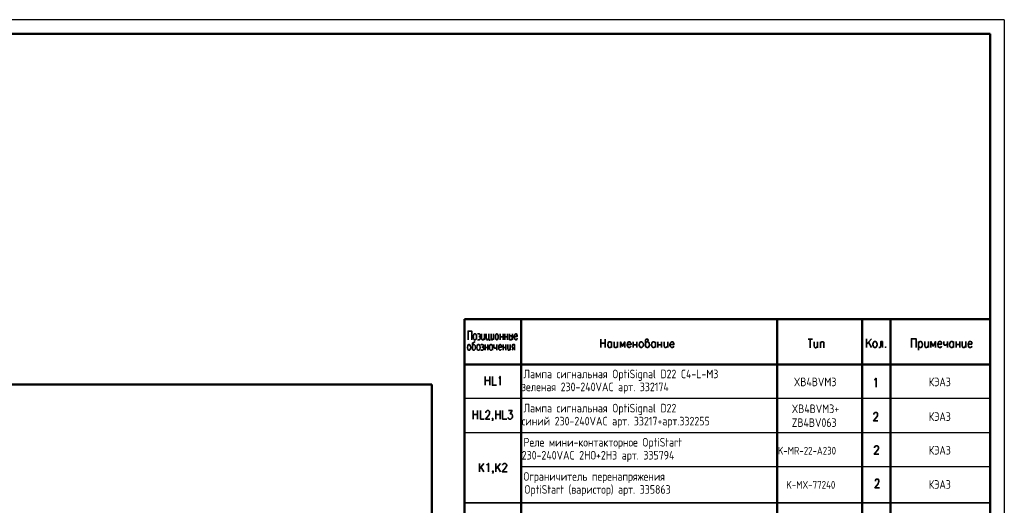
# Model space of a CAD drawing. Extents: x -832 to 0, y 8 to 596.
# Tile 18 of 18: x -344 to 0, y 426 to 596. Entities that reach past the tile are written whole.
import ezdxf

# ---------------------------------------------------------------- set-up
doc = ezdxf.new("R2010")
doc.units = 0
doc.layers.get('0').update_dxf_attribs({"lineweight": 25})
doc.layers.add('Text', color=3, linetype='Continuous')
doc.styles.add('Style1', font='romans.shx', dxfattribs={"width": 0.8})

msp = doc.modelspace()

# ---------------------------------------------------------------- linework, layer by layer
at = {"color": 0, "lineweight": 25}
msp.add_line((0, 595.55), (0, 7.87), dxfattribs=at)
at = {"color": 0, "lineweight": 25, "flags": 128}
for points in [[(0, 595.55), (-831.93, 595.55)], [(-4.91, 463.13), (-188.55, 463.13)], [(-4.91, 451.19), (-188.55, 451.19)], [(-5.42, 439.26), (-168.74, 439.26)], [(-4.91, 426.68), (-188.55, 426.68), (-4.91, 426.68), (-188.55, 426.68), (-4.91, 426.68)]]:
    msp.add_lwpolyline(points, dxfattribs=at)
at = {"color": 0, "lineweight": 50, "flags": 128}
for points in [[(-4.91, 590.63), (-812.12, 590.63)], [(-4.91, 590.63), (-4.91, 12.78)], [(-4.91, 559.22), (-4.91, 216.75)], [(-188.55, 490.94), (-188.55, 145.25)], [(-4.91, 490.94), (-188.55, 490.94)], [(-168.74, 490.94), (-168.74, 475.07)], [(-79.33, 490.94), (-79.33, 475.07)], [(-49.61, 490.94), (-49.61, 475.07)], [(-39.71, 490.94), (-39.71, 475.07)], [(-168.74, 487.01), (-168.74, 145.25)], [(-79.33, 487.01), (-79.33, 145.25)], [(-49.61, 487.01), (-49.61, 145.25)], [(-39.71, 487.01), (-39.71, 145.25)], [(-4.91, 486.25), (-4.91, 145.25)], [(-4.91, 475.07), (-188.55, 475.07)], [(-4.91, 475.07), (-188.55, 475.07), (-4.91, 475.07), (-188.55, 475.07)], [(-350.1, 468.04), (-199.98, 468.04)], [(-199.98, 468.04), (-199.98, 339.68)]]:
    msp.add_lwpolyline(points, dxfattribs=at)
at = {"color": 0, "lineweight": 35, "flags": 128}
for points in [[(-187.28, 483.71), (-187.28, 486.75), (-186.01, 486.75), (-186.01, 483.71)], [(-185, 485.74), (-184.74, 485.74), (-184.62, 485.61), (-184.36, 485.23), (-184.36, 484.85), (-184.36, 484.59), (-184.36, 484.21), (-184.62, 483.83), (-184.74, 483.71), (-185, 483.71), (-185.25, 483.83), (-185.38, 484.21), (-185.5, 484.59), (-185.5, 484.85), (-185.38, 485.23), (-185.25, 485.61), (-185, 485.74)], [(-183.98, 485.61), (-183.73, 485.74), (-183.47, 485.74), (-183.22, 485.61), (-183.09, 485.23), (-183.22, 484.98), (-183.35, 484.85), (-183.6, 484.85)], [(-182.58, 485.74), (-182.58, 484.34), (-182.46, 483.83), (-182.33, 483.71), (-182.08, 483.71), (-181.82, 483.83), (-181.57, 484.34)], [(-181.57, 485.74), (-181.57, 483.71)], [(-180.93, 485.74), (-180.93, 484.34), (-180.81, 483.83), (-180.68, 483.71), (-180.42, 483.71), (-180.3, 483.83), (-180.04, 484.34)], [(-180.04, 485.74), (-180.04, 483.71), (-179.79, 483.71), (-179.79, 483.32)], [(-179.28, 485.74), (-179.28, 484.34), (-179.28, 483.83), (-179.03, 483.71), (-178.77, 483.71), (-178.65, 483.83), (-178.39, 484.34)], [(-178.39, 485.74), (-178.39, 483.71)], [(-177.38, 485.74), (-177.12, 485.74), (-177, 485.61), (-176.74, 485.23), (-176.74, 484.85), (-176.74, 484.59), (-176.74, 484.21), (-177, 483.83), (-177.12, 483.71), (-177.38, 483.71), (-177.5, 483.83), (-177.76, 484.21), (-177.76, 484.59), (-177.76, 484.85), (-177.76, 485.23), (-177.5, 485.61), (-177.38, 485.74)], [(-176.11, 485.74), (-176.11, 483.71)], [(-175.09, 485.74), (-175.09, 483.71)], [(-174.46, 485.74), (-174.46, 483.71)], [(-173.57, 485.74), (-173.57, 483.71)], [(-172.8, 485.74), (-172.8, 483.71)], [(-172.8, 484.85), (-172.8, 484.98), (-172.55, 485.1), (-172.3, 485.1), (-172.04, 484.98), (-172.04, 484.85), (-171.92, 484.59), (-171.92, 484.34), (-172.04, 483.96), (-172.04, 483.83), (-172.3, 483.71), (-172.55, 483.71), (-172.8, 483.83), (-172.8, 483.96)], [(-171.79, 485.74), (-171.79, 483.71)], [(-171.15, 484.85), (-170.14, 484.85), (-170.14, 485.1), (-170.26, 485.48), (-170.26, 485.61), (-170.52, 485.74), (-170.77, 485.74), (-170.9, 485.61), (-171.03, 485.23), (-171.15, 484.85), (-171.15, 484.59), (-171.03, 484.21), (-170.9, 483.83), (-170.77, 483.71), (-170.52, 483.71), (-170.26, 483.83), (-170.14, 484.21)], [(-187.03, 482.05), (-186.77, 482.05), (-186.65, 481.93), (-186.52, 481.55), (-186.39, 481.17), (-186.39, 480.91), (-186.52, 480.4), (-186.65, 480.15), (-186.77, 480.02), (-187.03, 480.02), (-187.28, 480.15), (-187.41, 480.4), (-187.54, 480.91), (-187.54, 481.17), (-187.41, 481.55), (-187.28, 481.93), (-187.03, 482.05)], [(-184.87, 483.07), (-185.12, 482.82), (-185.5, 482.69), (-185.76, 482.56), (-185.76, 482.31), (-185.76, 480.66), (-185.76, 480.28), (-185.63, 480.15), (-185.38, 480.02), (-185.12, 480.02), (-185, 480.15), (-184.87, 480.4), (-184.74, 480.91), (-184.74, 481.17), (-184.87, 481.55), (-184.87, 481.67), (-185, 481.93), (-185.12, 482.05), (-185.38, 482.05), (-185.63, 481.93), (-185.76, 481.55)], [(-183.85, 482.05), (-183.6, 482.05), (-183.35, 481.93), (-183.22, 481.55), (-183.09, 481.17), (-183.09, 480.91), (-183.22, 480.4), (-183.35, 480.15), (-183.6, 480.02), (-183.85, 480.02), (-183.98, 480.15), (-184.11, 480.4), (-184.23, 480.91), (-184.23, 481.17), (-184.11, 481.55), (-183.98, 481.93), (-183.85, 482.05)], [(-183.35, 484.85), (-183.22, 484.72), (-183.09, 484.59), (-183.09, 484.34), (-183.09, 483.96), (-183.22, 483.83), (-183.35, 483.71), (-183.73, 483.71), (-183.98, 483.83)], [(-182.84, 481.93), (-182.58, 482.05), (-182.33, 482.05), (-182.08, 481.93), (-181.95, 481.55), (-182.08, 481.29), (-182.2, 481.17), (-182.46, 481.17)], [(-181.31, 482.05), (-181.31, 480.02)], [(-180.42, 482.05), (-180.42, 480.02)], [(-178.77, 480.4), (-179.03, 480.15), (-179.15, 480.02), (-179.41, 480.02), (-179.54, 480.15), (-179.66, 480.28), (-179.79, 480.4), (-179.79, 480.91), (-179.79, 481.17), (-179.79, 481.55), (-179.54, 481.93), (-179.41, 482.05), (-179.15, 482.05), (-179.03, 481.93), (-178.77, 481.55)], [(-178.77, 482.05), (-178.77, 480.02)], [(-178.27, 482.05), (-178.27, 481.29), (-178.14, 480.91), (-178.01, 480.78), (-177.76, 480.78), (-177.5, 480.91), (-177.25, 481.29)], [(-177.25, 482.05), (-177.25, 480.02)], [(-176.61, 481.17), (-175.6, 481.17), (-175.6, 481.42), (-175.73, 481.67), (-175.85, 481.93), (-175.98, 482.05), (-176.23, 482.05), (-176.36, 481.93), (-176.61, 481.55), (-176.61, 481.17), (-176.61, 480.91), (-176.61, 480.4), (-176.36, 480.15), (-176.23, 480.02), (-175.98, 480.02), (-175.85, 480.15), (-175.6, 480.4)], [(-176.11, 484.72), (-175.09, 484.72)], [(-175.09, 482.05), (-175.09, 480.02)], [(-174.46, 484.72), (-173.57, 484.72)], [(-174.07, 482.05), (-174.07, 480.02)], [(-173.44, 482.05), (-173.44, 480.66), (-173.31, 480.15), (-173.19, 480.02), (-172.93, 480.02), (-172.8, 480.15), (-172.55, 480.66)], [(-172.55, 482.05), (-172.55, 480.02)], [(-171.03, 480.02), (-171.03, 482.05), (-171.53, 482.05), (-171.79, 481.93), (-171.79, 481.67), (-171.92, 481.42), (-171.92, 481.29), (-171.79, 481.04), (-171.79, 480.91), (-171.53, 480.78), (-171.03, 480.78)], [(-140.93, 483.96), (-140.93, 481.04)], [(-140.93, 482.56), (-139.4, 482.56)], [(-139.4, 481.04), (-139.4, 483.96)], [(-137.24, 481.42), (-137.37, 481.17), (-137.63, 481.04), (-138.01, 481.04), (-138.26, 481.17), (-138.39, 481.29), (-138.39, 481.42), (-138.51, 481.8), (-138.51, 482.05), (-138.39, 482.56), (-138.26, 482.82), (-138.01, 482.94), (-137.63, 482.94), (-137.37, 482.82), (-137.24, 482.56)], [(-137.24, 482.94), (-137.24, 481.04)], [(-136.23, 482.94), (-136.23, 481.55), (-136.23, 481.17), (-135.97, 481.04), (-135.59, 481.04), (-135.34, 481.17), (-135.09, 481.55)], [(-135.09, 482.94), (-135.09, 481.04)], [(-132.55, 481.04), (-132.55, 482.94), (-133.31, 481.42), (-134.07, 482.94), (-134.07, 481.04)], [(-131.78, 482.05), (-130.39, 482.05), (-130.39, 482.44), (-130.51, 482.69), (-130.64, 482.82), (-130.89, 482.94), (-131.15, 482.94), (-131.4, 482.82), (-131.66, 482.56), (-131.78, 482.05), (-131.78, 481.8), (-131.66, 481.42), (-131.4, 481.17), (-131.15, 481.04), (-130.89, 481.04), (-130.64, 481.17), (-130.39, 481.42)], [(-129.62, 482.94), (-129.62, 481.04)], [(-129.62, 481.93), (-128.35, 481.93)], [(-128.35, 482.94), (-128.35, 481.04)], [(-126.96, 482.94), (-126.7, 482.94), (-126.45, 482.82), (-126.2, 482.56), (-126.07, 482.05), (-126.07, 481.8), (-126.2, 481.42), (-126.45, 481.17), (-126.7, 481.04), (-126.96, 481.04), (-127.21, 481.17), (-127.47, 481.42), (-127.59, 481.8), (-127.59, 482.05), (-127.47, 482.56), (-127.21, 482.82), (-126.96, 482.94)], [(-125.31, 482.56), (-125.05, 482.82), (-124.8, 482.94), (-124.54, 483.2), (-124.42, 483.58), (-124.54, 483.83), (-124.54, 483.96), (-124.93, 483.96), (-125.18, 483.83), (-125.31, 483.71), (-125.31, 481.55), (-125.18, 481.29), (-125.05, 481.17), (-124.8, 481.04), (-124.54, 481.04), (-124.29, 481.17), (-124.04, 481.42), (-123.91, 481.8), (-123.91, 482.05), (-124.04, 482.56), (-124.29, 482.82), (-124.54, 482.94), (-124.8, 482.94)], [(-121.88, 481.42), (-122.13, 481.17), (-122.39, 481.04), (-122.64, 481.04), (-122.89, 481.17), (-123.02, 481.29), (-123.15, 481.42), (-123.27, 481.8), (-123.27, 482.05), (-123.15, 482.56), (-122.89, 482.82), (-122.64, 482.94), (-122.39, 482.94), (-122.13, 482.82), (-121.88, 482.56)], [(-121.88, 482.94), (-121.88, 481.04)], [(-120.99, 482.94), (-120.99, 481.04)], [(-120.99, 481.93), (-119.72, 481.93)], [(-119.72, 482.94), (-119.72, 481.04)], [(-118.83, 482.94), (-118.83, 481.55), (-118.7, 481.17), (-118.45, 481.04), (-118.19, 481.04), (-117.94, 481.17), (-117.56, 481.55)], [(-117.56, 482.94), (-117.56, 481.04)], [(-116.8, 482.05), (-115.4, 482.05), (-115.4, 482.44), (-115.53, 482.69), (-115.65, 482.82), (-115.91, 482.94), (-116.16, 482.94), (-116.42, 482.82), (-116.67, 482.56), (-116.8, 482.05), (-116.8, 481.8), (-116.67, 481.42), (-116.42, 481.17), (-116.16, 481.04), (-115.91, 481.04), (-115.65, 481.17), (-115.4, 481.42)], [(-68.54, 483.96), (-67.01, 483.96)], [(-67.78, 483.96), (-67.78, 480.91)], [(-66.38, 482.94), (-66.38, 481.55), (-66.25, 481.17), (-66.12, 480.91), (-65.74, 480.91), (-65.49, 481.17), (-65.24, 481.55)], [(-65.24, 482.94), (-65.24, 480.91)], [(-64.22, 482.94), (-64.22, 480.91)], [(-64.22, 482.44), (-63.97, 482.82), (-63.71, 482.94), (-63.33, 482.94), (-63.08, 482.82), (-63.08, 482.56), (-63.08, 480.91)], [(-46.44, 484.09), (-48.09, 482.05)], [(-48.09, 484.09), (-48.09, 481.04)], [(-46.44, 481.04), (-47.46, 482.82)], [(-45.3, 483.07), (-45.04, 483.07), (-44.79, 482.94), (-44.53, 482.56), (-44.41, 482.18), (-44.41, 481.93), (-44.53, 481.55), (-44.79, 481.17), (-45.04, 481.04), (-45.3, 481.04), (-45.55, 481.17), (-45.8, 481.55), (-45.93, 481.93), (-45.93, 482.18), (-45.8, 482.56), (-45.55, 482.94), (-45.3, 483.07)], [(-42.5, 483.07), (-43.14, 483.07), (-43.14, 481.67), (-43.26, 481.17), (-43.52, 481.04), (-43.77, 481.04)], [(-42.5, 483.07), (-42.5, 481.04)], [(-32.47, 481.04), (-32.47, 484.09), (-30.82, 484.09), (-30.82, 481.04)], [(-29.93, 483.07), (-29.93, 480.02)], [(-29.93, 482.56), (-29.68, 482.94), (-29.42, 483.07), (-29.17, 483.07), (-28.91, 482.94), (-28.66, 482.56), (-28.53, 482.18), (-28.53, 481.93), (-28.66, 481.42), (-28.91, 481.17), (-29.17, 481.04), (-29.42, 481.04), (-29.68, 481.17), (-29.93, 481.42)], [(-27.77, 483.07), (-27.77, 481.67), (-27.64, 481.17), (-27.39, 481.04), (-27.14, 481.04), (-26.88, 481.17), (-26.5, 481.67)], [(-26.5, 483.07), (-26.5, 481.04)], [(-24.09, 481.04), (-24.09, 483.07), (-24.85, 481.42), (-25.61, 483.07), (-25.61, 481.04)], [(-23.2, 482.18), (-21.93, 482.18), (-21.93, 482.44), (-21.93, 482.82), (-22.06, 482.94), (-22.31, 483.07), (-22.69, 483.07), (-22.94, 482.94), (-23.07, 482.56), (-23.2, 482.18), (-23.2, 481.93), (-23.07, 481.42), (-22.94, 481.17), (-22.69, 481.04), (-22.31, 481.04), (-22.06, 481.17), (-21.93, 481.42)], [(-21.17, 483.07), (-21.17, 482.31), (-21.04, 481.93), (-20.91, 481.8), (-20.53, 481.8), (-20.28, 481.93), (-19.9, 482.31)], [(-19.9, 483.07), (-19.9, 481.04)], [(-17.74, 481.42), (-17.99, 481.17), (-18.25, 481.04), (-18.63, 481.04), (-18.75, 481.17), (-18.88, 481.29), (-19.01, 481.42), (-19.13, 481.93), (-19.13, 482.18), (-19.01, 482.56), (-18.75, 482.94), (-18.63, 483.07), (-18.25, 483.07), (-17.99, 482.94), (-17.74, 482.56)], [(-17.74, 483.07), (-17.74, 481.04)], [(-16.85, 483.07), (-16.85, 481.04)], [(-16.85, 482.05), (-15.58, 482.05)], [(-15.58, 483.07), (-15.58, 481.04)], [(-14.69, 483.07), (-14.69, 481.67), (-14.56, 481.17), (-14.44, 481.04), (-14.05, 481.04), (-13.8, 481.17), (-13.42, 481.67)], [(-13.42, 483.07), (-13.42, 481.04)], [(-12.66, 482.18), (-11.39, 482.18), (-11.39, 482.44), (-11.39, 482.82), (-11.51, 482.94), (-11.77, 483.07), (-12.15, 483.07), (-12.4, 482.94), (-12.53, 482.56), (-12.66, 482.18), (-12.66, 481.93), (-12.53, 481.42), (-12.4, 481.17), (-12.15, 481.04), (-11.77, 481.04), (-11.51, 481.17), (-11.39, 481.42)], [(-182.2, 481.17), (-182.08, 481.04), (-181.95, 480.91), (-181.82, 480.66), (-181.95, 480.28), (-182.08, 480.15), (-182.2, 480.02), (-182.58, 480.02), (-182.84, 480.15)], [(-181.31, 481.04), (-180.42, 481.04)], [(-175.09, 481.04), (-174.07, 481.04)], [(-171.92, 480.02), (-171.53, 480.78)], [(-41.49, 481.29), (-41.61, 481.17), (-41.49, 481.04), (-41.36, 481.17), (-41.49, 481.29)], [(-181.31, 470.88), (-181.31, 467.83)], [(-181.31, 469.48), (-179.66, 469.48)], [(-179.66, 470.88), (-179.66, 467.83)], [(-178.77, 470.88), (-178.77, 467.83), (-177.38, 467.83)], [(-176.61, 470.24), (-176.36, 470.37), (-176.11, 470.88), (-176.11, 467.83)], [(-45.3, 469.61), (-45.17, 469.74), (-44.79, 470.24), (-44.79, 467.2)], [(-185.5, 458.94), (-185.5, 456.02)], [(-185.5, 457.54), (-183.98, 457.54)], [(-183.98, 458.94), (-183.98, 456.02)], [(-182.96, 458.94), (-182.96, 456.02), (-181.69, 456.02)], [(-181.06, 458.18), (-181.06, 458.43), (-180.93, 458.69), (-180.81, 458.81), (-180.68, 458.94), (-180.17, 458.94), (-179.92, 458.81), (-179.79, 458.69), (-179.79, 458.43), (-179.79, 458.05), (-179.79, 457.8), (-180.04, 457.42), (-181.19, 456.02), (-179.66, 456.02)], [(-177.63, 458.94), (-177.63, 456.02)], [(-177.63, 457.54), (-176.11, 457.54)], [(-176.11, 458.94), (-176.11, 456.02)], [(-175.22, 458.94), (-175.22, 456.02), (-173.82, 456.02)], [(-173.19, 458.94), (-171.92, 458.94), (-172.55, 457.8), (-172.3, 457.8), (-172.04, 457.67), (-171.92, 457.54), (-171.79, 457.16), (-171.79, 456.78), (-171.92, 456.4), (-172.17, 456.15), (-172.42, 456.02), (-172.8, 456.02), (-173.19, 456.15), (-173.31, 456.27), (-173.44, 456.53)], [(-45.55, 457.54), (-45.55, 457.8), (-45.42, 458.05), (-45.3, 458.18), (-45.17, 458.31), (-44.66, 458.31), (-44.41, 458.18), (-44.28, 458.05), (-44.28, 457.8), (-44.28, 457.42), (-44.28, 457.16), (-44.53, 456.78), (-45.68, 455.38), (-44.15, 455.38)], [(-178.65, 456.15), (-178.77, 456.02), (-178.77, 456.15), (-178.77, 456.27), (-178.65, 456.15), (-178.65, 455.77), (-178.77, 455.51), (-178.77, 455.38)], [(-45.3, 445.99), (-45.3, 446.11), (-45.17, 446.37), (-45.04, 446.49), (-44.79, 446.62), (-44.41, 446.62), (-44.15, 446.49), (-44.03, 446.37), (-43.9, 446.11), (-43.9, 445.73), (-44.03, 445.48), (-44.28, 445.1), (-45.42, 443.7), (-43.77, 443.7)], [(-183.35, 440.53), (-183.35, 437.6)], [(-181.82, 440.53), (-183.35, 438.62)], [(-180.81, 440.02), (-180.55, 440.14), (-180.17, 440.53), (-180.17, 437.6)], [(-177.63, 440.53), (-177.63, 437.6)], [(-175.98, 440.53), (-177.63, 438.62)], [(-175.22, 439.89), (-175.22, 440.02), (-175.09, 440.27), (-174.96, 440.4), (-174.71, 440.53), (-174.33, 440.53), (-174.07, 440.4), (-173.95, 440.27), (-173.82, 440.02), (-173.82, 439.76), (-173.95, 439.38), (-174.2, 439), (-175.34, 437.6), (-173.69, 437.6)], [(-182.84, 439.26), (-181.82, 437.6)], [(-178.52, 437.73), (-178.65, 437.6), (-178.77, 437.73), (-178.65, 437.86), (-178.52, 437.73), (-178.52, 437.48), (-178.65, 437.22), (-178.77, 436.97)], [(-177, 439.26), (-175.98, 437.6)], [(-45.04, 434.3), (-45.04, 434.43), (-45.04, 434.68), (-44.92, 434.94), (-44.66, 435.06), (-44.15, 435.06), (-43.9, 434.94), (-43.9, 434.68), (-43.77, 434.43), (-43.77, 434.18), (-43.9, 433.92), (-44.03, 433.41), (-45.17, 432.02), (-43.65, 432.02)]]:
    msp.add_lwpolyline(points, dxfattribs=at)

# ---------------------------------------------------------------- texts
at = {"layer": 'Text', "style": 'Style1', "width": 0.8}
for s, height, p in [('Лампа сигнальная OptiSignal D22 C4-L-M3', 3, (-167.92, 470.26)), (' зеленая 230-240VAC арт. 332174  ', 3, (-170.15, 465.73)), ('XB4BVM3 ', 3, (-73.5, 467.48)), ('КЭАЗ', 3, (-26.39, 467.48)), ('Лампа сигнальная OptiSignal D22 ', 3, (-167.92, 458.33)), ('XB4BVM3+ ', 3, (-74.24, 458.1)), ('КЭАЗ', 3, (-26.39, 455.36)), (' синий 230-240VAC арт. 33217+арт.332255 ', 3, (-170.15, 453.79)), ('ZB4BV063', 3, (-74.24, 453.25)), ('Реле мини-контакторное OptiStart ', 3, (-167.92, 446.39)), (' 230-240VAC 2НО+2НЗ арт. 335794  ', 3, (-170.15, 441.85)), (' K-MR-22-A230', 2.7, (-80.47, 443.6)), ('КЭАЗ', 3, (-26.39, 443.6)), ('Ограничитель перенапряжения ', 3, (-167.92, 434.45)), ('K-MX-77240', 2.7, (-76.1, 431.66)), ('КЭАЗ', 3, (-26.39, 431.66)), ('OptiStart (варистор) арт. 335863 ', 3, (-167.66, 429.91))]:
    msp.add_text(s, height=height, dxfattribs=at).set_placement(p)

doc.saveas('drawing.dxf')
